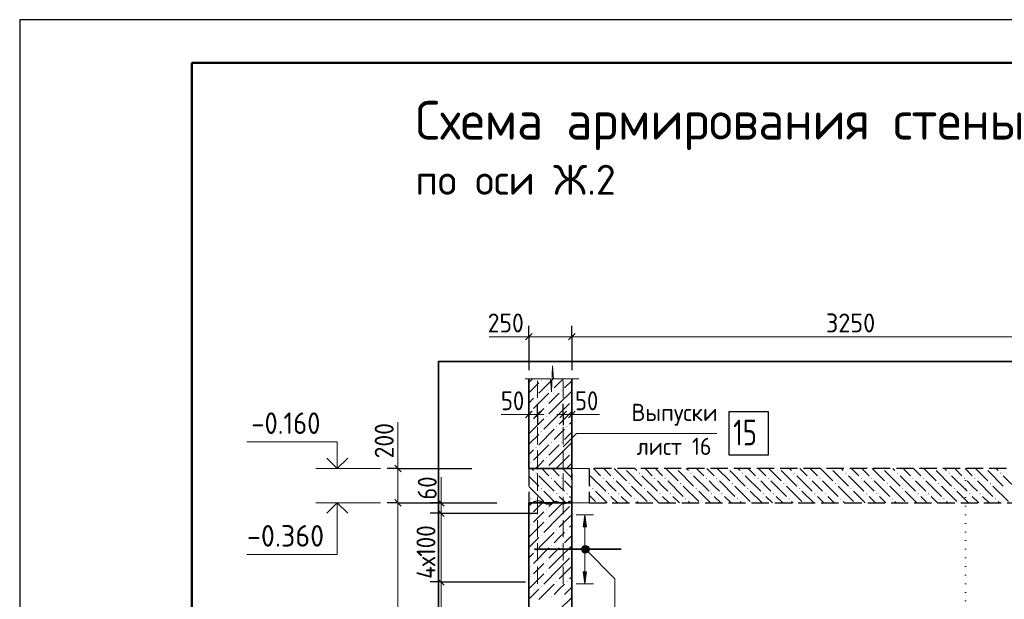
# Model space of a CAD drawing. Header units: millimetres. Extents: x 0 to 30446, y 0 to 14850.
# Tile 10 of 26: x 0 to 5722, y 11480 to 14850. Entities that reach past the tile are written whole.
import ezdxf

# ---------------------------------------------------------------- set-up
doc = ezdxf.new("R2010")
doc.units = ezdxf.units.MM
for name, pattern in [('______2', [135, 100, -35]), ('______5', [550, 400, -50, 50, -50]), ('______9', [50, 0, -50])]:
    doc.linetypes.add(name, pattern=pattern)
for name, color, linetype, lineweight in [('Standard', 7, 'Continuous', 25), ('Выпуски арматуры Г-обр.', 7, 'Continuous', 25), ('Высотные отметки', 7, 'Continuous', 25), ('ЖБ Пилон', 180, 'Continuous', 25), ('Заголовок чертежа', 7, 'Continuous', 25), ('Позиционная метка линия выноска', 7, 'Continuous', 13), ('Позиционная метка номер позиции', 7, 'Continuous', 13), ('Примечания', 7, 'Continuous', 13), ('Размерная линия_ общее', 7, 'Continuous', 13), ('Сечения символ', 7, 'Continuous', 25), ('Стена обрамление П-обр.', 7, 'Continuous', 25)]:
    doc.layers.add(name, color=color, linetype=linetype, lineweight=lineweight)
doc.layers.add('ЖБ Перекрытие верхний уровень', color=7, linetype='Continuous', lineweight=25, true_color=0xe0e0ff)
doc.layers.add('ЖБ Стена верхний уровень', color=7, linetype='Continuous', lineweight=25, true_color=0x006e00)
doc.layers.add('Оси', color=7, linetype='______5', true_color=0x656565)
doc.layers.add('Размерная выноска', color=7, linetype='Continuous')
doc.styles.add('ISOCPEUR', font='txt')

msp = doc.modelspace()

# ---------------------------------------------------------------- hatches: boundary and pattern name
at = {"layer": 'ЖБ Перекрытие верхний уровень', "linetype": 'Continuous', "lineweight": 18, "transparency": 33554687}
for points in [[(2997.6, 12213.5), (3000.8, 12216.7), (3004.1, 12213.5), (3000.8, 12210.2)], [(3511.1, 12240.5), (3510.8, 12240.2), (3510.6, 12240.5)], [(3597.6, 12213.5), (3600.8, 12216.7), (3604.1, 12213.5), (3600.8, 12210.2)], [(3811.1, 12240.5), (3810.8, 12240.2), (3810.6, 12240.5)], [(3897.6, 12213.5), (3900.8, 12216.7), (3904.1, 12213.5), (3900.8, 12210.2)], [(4111.1, 12240.5), (4110.8, 12240.2), (4110.6, 12240.5)], [(4197.6, 12213.5), (4200.8, 12216.7), (4204.1, 12213.5), (4200.8, 12210.2)], [(4411.1, 12240.5), (4410.8, 12240.2), (4410.6, 12240.5)], [(4497.6, 12213.5), (4500.8, 12216.7), (4504.1, 12213.5), (4500.8, 12210.2)], [(4711.1, 12240.5), (4710.8, 12240.2), (4710.6, 12240.5)], [(4797.6, 12213.5), (4800.8, 12216.7), (4804.1, 12213.5), (4800.8, 12210.2)], [(5011.1, 12240.5), (5010.8, 12240.2), (5010.6, 12240.5)], [(5097.6, 12213.5), (5100.8, 12216.7), (5104.1, 12213.5), (5100.8, 12210.2)], [(5311.1, 12240.5), (5310.8, 12240.2), (5310.6, 12240.5)], [(5397.6, 12213.5), (5400.8, 12216.7), (5404.1, 12213.5), (5400.8, 12210.2)], [(5611.1, 12240.5), (5610.8, 12240.2), (5610.6, 12240.5)], [(5697.6, 12213.5), (5700.8, 12216.7), (5704.1, 12213.5), (5700.8, 12210.2)], [(3087.6, 12183.5), (3090.8, 12186.7), (3094.1, 12183.5), (3090.8, 12180.2)], [(3147.6, 12183.5), (3150.8, 12186.7), (3154.1, 12183.5), (3150.8, 12180.2)], [(3387.6, 12183.5), (3390.8, 12186.7), (3394.1, 12183.5), (3390.8, 12180.2)], [(3447.6, 12183.5), (3450.8, 12186.7), (3454.1, 12183.5), (3450.8, 12180.2)], [(3537.6, 12153.5), (3540.8, 12156.7), (3544.1, 12153.5), (3540.8, 12150.2)], [(3687.6, 12183.5), (3690.8, 12186.7), (3694.1, 12183.5), (3690.8, 12180.2)], [(3747.6, 12183.5), (3750.8, 12186.7), (3754.1, 12183.5), (3750.8, 12180.2)], [(3837.6, 12153.5), (3840.8, 12156.7), (3844.1, 12153.5), (3840.8, 12150.2)], [(3987.6, 12183.5), (3990.8, 12186.7), (3994.1, 12183.5), (3990.8, 12180.2)], [(4047.6, 12183.5), (4050.8, 12186.7), (4054.1, 12183.5), (4050.8, 12180.2)], [(4137.6, 12153.5), (4140.8, 12156.7), (4144.1, 12153.5), (4140.8, 12150.2)], [(4287.6, 12183.5), (4290.8, 12186.7), (4294.1, 12183.5), (4290.8, 12180.2)], [(4347.6, 12183.5), (4350.8, 12186.7), (4354.1, 12183.5), (4350.8, 12180.2)], [(4437.6, 12153.5), (4440.8, 12156.7), (4444.1, 12153.5), (4440.8, 12150.2)], [(4587.6, 12183.5), (4590.8, 12186.7), (4594.1, 12183.5), (4590.8, 12180.2)], [(4647.6, 12183.5), (4650.8, 12186.7), (4654.1, 12183.5), (4650.8, 12180.2)], [(4737.6, 12153.5), (4740.8, 12156.7), (4744.1, 12153.5), (4740.8, 12150.2)], [(4887.6, 12183.5), (4890.8, 12186.7), (4894.1, 12183.5), (4890.8, 12180.2)], [(4947.6, 12183.5), (4950.8, 12186.7), (4954.1, 12183.5), (4950.8, 12180.2)], [(5037.6, 12153.5), (5040.8, 12156.7), (5044.1, 12153.5), (5040.8, 12150.2)], [(5187.6, 12183.5), (5190.8, 12186.7), (5194.1, 12183.5), (5190.8, 12180.2)], [(5247.6, 12183.5), (5250.8, 12186.7), (5254.1, 12183.5), (5250.8, 12180.2)], [(5337.6, 12153.5), (5340.8, 12156.7), (5344.1, 12153.5), (5340.8, 12150.2)], [(5487.6, 12183.5), (5490.8, 12186.7), (5494.1, 12183.5), (5490.8, 12180.2)], [(5547.6, 12183.5), (5550.8, 12186.7), (5554.1, 12183.5), (5550.8, 12180.2)], [(5637.6, 12153.5), (5640.8, 12156.7), (5644.1, 12153.5), (5640.8, 12150.2)], [(3027.6, 12123.5), (3030.8, 12126.7), (3034.1, 12123.5), (3030.8, 12120.2)], [(3117.6, 12093.5), (3120.8, 12096.7), (3124.1, 12093.5), (3120.8, 12090.2)], [(3177.6, 12093.5), (3180.8, 12096.7), (3184.1, 12093.5), (3180.8, 12090.2)], [(3327.6, 12123.5), (3330.8, 12126.7), (3334.1, 12123.5), (3330.8, 12120.2)], [(3417.6, 12093.5), (3420.8, 12096.7), (3424.1, 12093.5), (3420.8, 12090.2)], [(3477.6, 12093.5), (3480.8, 12096.7), (3484.1, 12093.5), (3480.8, 12090.2)], [(3627.6, 12123.5), (3630.8, 12126.7), (3634.1, 12123.5), (3630.8, 12120.2)], [(3717.6, 12093.5), (3720.8, 12096.7), (3724.1, 12093.5), (3720.8, 12090.2)], [(3777.6, 12093.5), (3780.8, 12096.7), (3784.1, 12093.5), (3780.8, 12090.2)], [(3927.6, 12123.5), (3930.8, 12126.7), (3934.1, 12123.5), (3930.8, 12120.2)], [(4017.6, 12093.5), (4020.8, 12096.7), (4024.1, 12093.5), (4020.8, 12090.2)], [(4077.6, 12093.5), (4080.8, 12096.7), (4084.1, 12093.5), (4080.8, 12090.2)], [(4227.6, 12123.5), (4230.8, 12126.7), (4234.1, 12123.5), (4230.8, 12120.2)], [(4317.6, 12093.5), (4320.8, 12096.7), (4324.1, 12093.5), (4320.8, 12090.2)], [(4377.6, 12093.5), (4380.8, 12096.7), (4384.1, 12093.5), (4380.8, 12090.2)], [(4527.6, 12123.5), (4530.8, 12126.7), (4534.1, 12123.5), (4530.8, 12120.2)], [(4617.6, 12093.5), (4620.8, 12096.7), (4624.1, 12093.5), (4620.8, 12090.2)], [(4677.6, 12093.5), (4680.8, 12096.7), (4684.1, 12093.5), (4680.8, 12090.2)], [(4827.6, 12123.5), (4830.8, 12126.7), (4834.1, 12123.5), (4830.8, 12120.2)], [(4917.6, 12093.5), (4920.8, 12096.7), (4924.1, 12093.5), (4920.8, 12090.2)], [(4977.6, 12093.5), (4980.8, 12096.7), (4984.1, 12093.5), (4980.8, 12090.2)], [(5127.6, 12123.5), (5130.8, 12126.7), (5134.1, 12123.5), (5130.8, 12120.2)], [(5217.6, 12093.5), (5220.8, 12096.7), (5224.1, 12093.5), (5220.8, 12090.2)], [(5277.6, 12093.5), (5280.8, 12096.7), (5284.1, 12093.5), (5280.8, 12090.2)], [(5427.6, 12123.5), (5430.8, 12126.7), (5434.1, 12123.5), (5430.8, 12120.2)], [(5517.6, 12093.5), (5520.8, 12096.7), (5524.1, 12093.5), (5520.8, 12090.2)], [(5577.6, 12093.5), (5580.8, 12096.7), (5584.1, 12093.5), (5580.8, 12090.2)], [(2967.6, 12063.5), (2970.8, 12066.7), (2974.1, 12063.5), (2970.8, 12060.2)], [(3567.6, 12063.5), (3570.8, 12066.7), (3574.1, 12063.5), (3570.8, 12060.2)], [(3867.6, 12063.5), (3870.8, 12066.7), (3874.1, 12063.5), (3870.8, 12060.2)], [(4167.6, 12063.5), (4170.8, 12066.7), (4174.1, 12063.5), (4170.8, 12060.2)], [(4467.6, 12063.5), (4470.8, 12066.7), (4474.1, 12063.5), (4470.8, 12060.2)], [(4767.6, 12063.5), (4770.8, 12066.7), (4774.1, 12063.5), (4770.8, 12060.2)], [(5067.6, 12063.5), (5070.8, 12066.7), (5074.1, 12063.5), (5070.8, 12060.2)], [(5367.6, 12063.5), (5370.8, 12066.7), (5374.1, 12063.5), (5370.8, 12060.2)], [(5667.6, 12063.5), (5670.8, 12066.7), (5674.1, 12063.5), (5670.8, 12060.2)]]:
    msp.add_hatch(color=7, dxfattribs=at).paths.add_polyline_path(points, flags=16)
at = {"layer": 'ЖБ Пилон', "linetype": 'Continuous', "lineweight": 18, "transparency": 33554687}
for points in [[(3028.3, 12753.5), (3030.8, 12756), (3033.3, 12753.5), (3030.8, 12751)], [(2998.3, 12663.5), (3000.8, 12666), (3003.3, 12663.5), (3000.8, 12661)], [(3088.3, 12693.5), (3090.8, 12696), (3093.3, 12693.5), (3090.8, 12691)], [(3148.3, 12693.5), (3150.8, 12696), (3153.3, 12693.5), (3150.8, 12691)], [(3058.3, 12603.5), (3060.8, 12606), (3063.3, 12603.5), (3060.8, 12601)], [(2968.3, 12573.5), (2970.8, 12576), (2973.3, 12573.5), (2970.8, 12571)], [(3058.3, 12543.5), (3060.8, 12546), (3063.3, 12543.5), (3060.8, 12541)], [(2968.3, 12513.5), (2970.8, 12516), (2973.3, 12513.5), (2970.8, 12511)], [(3118.3, 12483.5), (3120.8, 12486), (3123.3, 12483.5), (3120.8, 12481)], [(3178.3, 12483.5), (3180.8, 12486), (3183.3, 12483.5), (3180.8, 12481)], [(3028.3, 12453.5), (3030.8, 12456), (3033.3, 12453.5), (3030.8, 12451)], [(2998.3, 12363.5), (3000.8, 12366), (3003.3, 12363.5), (3000.8, 12361)], [(3088.3, 12393.5), (3090.8, 12396), (3093.3, 12393.5), (3090.8, 12391)], [(3148.3, 12393.5), (3150.8, 12396), (3153.3, 12393.5), (3150.8, 12391)], [(3058.3, 12303.5), (3060.8, 12306), (3063.3, 12303.5), (3060.8, 12301)], [(2968.3, 12273.5), (2970.8, 12276), (2973.3, 12273.5), (2970.8, 12271)], [(3058.3, 12243.5), (3060.8, 12246), (3063.3, 12243.5), (3060.8, 12241)]]:
    msp.add_hatch(color=7, dxfattribs=at).paths.add_polyline_path(points, flags=16)
at = {"layer": 'ЖБ Стена верхний уровень', "linetype": 'Continuous', "lineweight": 18, "transparency": 33554687}
for points in [[(2968.3, 11973.5), (2970.8, 11976), (2973.3, 11973.5), (2970.8, 11971)], [(3058.3, 12003.5), (3060.8, 12006), (3063.3, 12003.5), (3060.8, 12001)], [(2968.3, 11913.5), (2970.8, 11916), (2973.3, 11913.5), (2970.8, 11911)], [(3058.3, 11943.5), (3060.8, 11946), (3063.3, 11943.5), (3060.8, 11941)], [(3028.3, 11853.5), (3030.8, 11856), (3033.3, 11853.5), (3030.8, 11851)], [(3118.3, 11883.5), (3120.8, 11886), (3123.3, 11883.5), (3120.8, 11881)], [(3178.3, 11883.5), (3180.8, 11886), (3183.3, 11883.5), (3180.8, 11881)], [(3088.3, 11793.5), (3090.8, 11796), (3093.3, 11793.5), (3090.8, 11791)], [(3148.3, 11793.5), (3150.8, 11796), (3153.3, 11793.5), (3150.8, 11791)], [(2998.3, 11763.5), (3000.8, 11766), (3003.3, 11763.5), (3000.8, 11761)], [(2968.3, 11673.5), (2970.8, 11676), (2973.3, 11673.5), (2970.8, 11671)], [(3058.3, 11703.5), (3060.8, 11706), (3063.3, 11703.5), (3060.8, 11701)], [(2968.3, 11613.5), (2970.8, 11616), (2973.3, 11613.5), (2970.8, 11611)], [(3058.3, 11643.5), (3060.8, 11646), (3063.3, 11643.5), (3060.8, 11641)], [(3118.3, 11583.5), (3120.8, 11586), (3123.3, 11583.5), (3120.8, 11581)], [(3178.3, 11583.5), (3180.8, 11586), (3183.3, 11583.5), (3180.8, 11581)], [(3028.3, 11553.5), (3030.8, 11556), (3033.3, 11553.5), (3030.8, 11551)], [(3088.3, 11493.5), (3090.8, 11496), (3093.3, 11493.5), (3090.8, 11491)], [(3148.3, 11493.5), (3150.8, 11496), (3153.3, 11493.5), (3150.8, 11491)]]:
    msp.add_hatch(color=7, dxfattribs=at).paths.add_polyline_path(points, flags=16)
at = {"layer": 'Позиционная метка линия выноска', "linetype": 'Continuous', "lineweight": 13, "transparency": 33554687}
for points in [[(3271.8, 11754.6), (3293.4, 11792.1), (3266, 11764.7)], [(3266, 11764.7), (3293.4, 11792.1), (3282, 11792.1)], [(3266, 11764.7), (3282, 11792.1), (3266, 11776.2)], [(3266, 11776.2), (3282, 11792.1), (3271.8, 11786.4)], [(3271.8, 11754.6), (3303.6, 11786.4), (3293.4, 11792.1)], [(3282, 11748.8), (3303.6, 11786.4), (3271.8, 11754.6)], [(3282, 11748.8), (3309.3, 11776.2), (3303.6, 11786.4)], [(3293.4, 11748.8), (3309.3, 11776.2), (3282, 11748.8)], [(3293.4, 11748.8), (3309.3, 11764.7), (3309.3, 11776.2)], [(3309.3, 11764.7), (3293.4, 11748.8), (3303.6, 11754.6)]]:
    msp.add_hatch(color=7, dxfattribs=at).paths.add_polyline_path(points)
at = {"layer": 'Стена обрамление П-обр.', "linetype": 'Continuous', "lineweight": 13, "transparency": 33554687}
msp.add_hatch(color=7, dxfattribs=at).paths.add_polyline_path([(3294.5, 11900.5), (3284.5, 11970.5), (3274.5, 11900.5)])
msp.add_hatch(color=7, dxfattribs=at).paths.add_polyline_path([(3294.5, 11640.5), (3284.5, 11570.5), (3274.5, 11640.5)], flags=16)

# ---------------------------------------------------------------- linework, layer by layer
at = {"layer": 'Standard', "color": 7, "linetype": 'Continuous', "lineweight": 25, "transparency": 33554687}
for p, q in [((1000, 14600), (1000, 529.1)), ((2939.6, 12987.9), (2977.1, 13025.4)), ((3189.6, 12987.9), (3227.1, 13025.4)), ((2977.1, 12573), (2939.6, 12535.5)), ((3027.1, 12573), (2989.6, 12535.5)), ((3139.6, 12535.5), (3177.1, 12573)), ((3189.6, 12535.5), (3227.1, 12573)), ((2429.6, 12059.2), (2467.1, 12021.7)), ((2429.6, 11999.2), (2467.1, 11961.7)), ((2429.6, 11599.2), (2467.1, 11561.7))]:
    msp.add_line(p, q, dxfattribs=at)
at = {"layer": 'Standard', "color": 7, "linetype": 'Continuous', "lineweight": -3, "transparency": 33554687}
for p, q in [((2958.4, 13006.6), (2958.4, 13069.1)), ((3208.4, 13006.6), (3208.4, 13069.1)), ((2958.4, 13006.6), (2958.4, 12944.1)), ((2958.4, 13006.6), (2958.4, 12812)), ((3208.4, 13006.6), (3208.4, 12944.1)), ((3208.4, 13006.6), (3208.4, 12812)), ((2958.4, 12554.2), (2958.4, 12616.7)), ((3008.4, 12554.2), (3008.4, 12616.7)), ((3158.4, 12554.2), (3158.4, 12616.7)), ((3208.4, 12554.2), (3208.4, 12616.7)), ((2958.4, 12554.2), (2958.4, 12491.7)), ((3008.4, 12554.2), (3008.4, 12491.7)), ((3158.4, 12554.2), (3158.4, 12491.7)), ((3208.4, 12554.2), (3208.4, 12491.7)), ((2448.4, 12040.5), (2385.9, 12040.5)), ((2448.4, 12040.5), (2510.9, 12040.5)), ((2448.4, 12040.5), (2772.8, 12040.5)), ((2448.4, 11980.5), (2385.9, 11980.5)), ((2448.4, 11980.5), (2510.9, 11980.5)), ((2448.4, 11980.5), (3008.8, 11980.5)), ((2448.4, 11580.5), (2385.9, 11580.5)), ((2448.4, 11580.5), (2510.9, 11580.5)), ((2448.4, 11580.5), (2938.4, 11580.5))]:
    msp.add_line(p, q, dxfattribs=at)
at = {"layer": 'Standard', "color": 7, "linetype": 'Continuous', "lineweight": 13, "transparency": 33554687}
for p, q in [((2958.4, 13006.6), (2920.9, 13006.6)), ((2958.4, 13006.6), (3208.4, 13006.6)), ((3208.4, 13006.6), (6458.4, 13006.6)), ((3090.2, 12687), (3096.4, 12837)), ((3096.4, 12837), (3102.6, 12762)), ((2938.3, 12762), (3084, 12762)), ((3084, 12762), (3090.2, 12687)), ((3102.6, 12762), (3248.3, 12762)), ((3248.3, 12762), (3248.3, 12762)), ((2958.4, 12554.2), (2920.9, 12554.2)), ((3008.4, 12554.2), (2958.4, 12554.2)), ((3008.4, 12554.2), (3045.9, 12554.2)), ((3158.4, 12554.2), (3120.9, 12554.2)), ((3158.4, 12554.2), (3208.4, 12554.2)), ((3208.4, 12554.2), (3245.9, 12554.2)), ((2448.4, 12040.5), (2448.4, 12078)), ((2448.4, 11980.5), (2448.4, 11580.5)), ((2448.4, 11580.5), (2448.4, 9380.5))]:
    msp.add_line(p, q, dxfattribs=at)
at = {"layer": 'Standard', "color": 7, "linetype": 'Continuous', "lineweight": 25, "transparency": 33554687}
msp.add_lwpolyline([(0, 0), (21000, 0), (21000, 14850), (0, 14850), (0, 0)], close=True, dxfattribs=at)
at = {"layer": 'Standard', "color": 7, "linetype": 'Continuous', "lineweight": 50, "transparency": 33554687}
msp.add_lwpolyline([(1000, 14600), (20750, 14600), (20750, 250), (1000, 250), (1000, 14600)], close=True, dxfattribs=at)
at = {"layer": 'Standard', "color": 254, "linetype": 'Continuous', "lineweight": 35, "true_color": 0xc4c4ff, "transparency": 33554687}
msp.add_lwpolyline([(9514.3, 12862), (2433.2, 12862), (2433.2, 8553.6)], dxfattribs=at)
at = {"layer": 'Standard', "color": 7, "linetype": 'Continuous', "lineweight": 13, "transparency": 33554687}
msp.add_lwpolyline([(2448.4, 12040.5), (2448.4, 12011.7), (2448.4, 12011.7), (2448.4, 11980.5)], dxfattribs=at)
at = {"layer": 'Выпуски арматуры Г-обр.', "color": 7, "linetype": 'Continuous', "lineweight": 25, "transparency": 33554687}
msp.add_lwpolyline([(4121, 12319.4), (4351, 12319.4), (4351, 12569.4), (4121, 12569.4), (4121, 12319.4)], dxfattribs=at)
at = {"layer": 'Высотные отметки', "color": 7, "linetype": 'Continuous', "lineweight": 35, "transparency": 33554687}
for p, q in [((1845.8, 12240.5), (1785.2, 12301.1)), ((1845.8, 12240.5), (1785.2, 12301.1)), ((1845.8, 12240.5), (1906.4, 12301.1)), ((1845.8, 12240.5), (1906.4, 12301.1)), ((1845.8, 12040.5), (1785.2, 11979.9)), ((1845.8, 12040.5), (1785.2, 11979.9)), ((1845.8, 12040.5), (1906.4, 11979.9)), ((1845.8, 12040.5), (1906.4, 11979.9))]:
    msp.add_line(p, q, dxfattribs=at)
at = {"layer": 'Высотные отметки', "color": 7, "linetype": 'Continuous', "lineweight": 13, "transparency": 33554687}
for p, q in [((2095.8, 12240.5), (1720.8, 12240.5)), ((2095.8, 12240.5), (1720.8, 12240.5)), ((2095.8, 12040.5), (1720.8, 12040.5)), ((2095.8, 12040.5), (1720.8, 12040.5))]:
    msp.add_line(p, q, dxfattribs=at)
for points in [[(1845.8, 12240.5), (1845.8, 12395.5), (1320.8, 12395.5)], [(1845.8, 12240.5), (1845.8, 12395.5), (1320.8, 12395.5)], [(1845.8, 12040.5), (1845.8, 11740.5), (1320.8, 11740.5)], [(1845.8, 12040.5), (1845.8, 11740.5), (1320.8, 11740.5)]]:
    msp.add_lwpolyline(points, dxfattribs=at)
at = {"layer": 'ЖБ Перекрытие верхний уровень', "color": 7, "linetype": '______2', "lineweight": 25, "transparency": 33554687}
for p, q in [((2958.4, 12240.5), (2958.4, 12040.5)), ((3208.4, 12240.5), (2958.4, 12240.5)), ((3208.4, 12040.5), (3208.4, 12240.5)), ((3308.4, 12240.5), (3308.4, 12040.5)), ((9514.3, 12240.5), (3308.4, 12240.5)), ((2958.4, 12040.5), (3208.4, 12040.5)), ((3308.4, 12040.5), (9514.3, 12040.5))]:
    msp.add_line(p, q, dxfattribs=at)
at = {"layer": 'ЖБ Перекрытие верхний уровень', "color": 9, "linetype": 'Continuous', "lineweight": 18, "true_color": 0xc7c7c7, "transparency": 33554687}
for p, q in [((2958.4, 12196), (3015.9, 12138.5)), ((2985.8, 12228.5), (2973.9, 12240.5)), ((3015.9, 12198.5), (3105.9, 12108.5)), ((3033.9, 12240.5), (3075.8, 12198.5)), ((3093.9, 12240.5), (3135.8, 12198.5)), ((3153.9, 12240.5), (3208.4, 12186)), ((3315.8, 12198.5), (3405.9, 12108.5)), ((3333.9, 12240.5), (3375.8, 12198.5)), ((3393.9, 12240.5), (3435.8, 12198.5)), ((3453.9, 12240.5), (3525.8, 12168.5)), ((3525.8, 12228.5), (3615.8, 12138.5)), ((3585.8, 12228.5), (3573.9, 12240.5)), ((3615.8, 12198.5), (3705.9, 12108.5)), ((3633.9, 12240.5), (3675.8, 12198.5)), ((3693.9, 12240.5), (3735.8, 12198.5)), ((3753.9, 12240.5), (3825.8, 12168.5)), ((3825.8, 12228.5), (3915.8, 12138.5)), ((3885.8, 12228.5), (3873.9, 12240.5)), ((3915.8, 12198.5), (4005.9, 12108.5)), ((3933.9, 12240.5), (3975.8, 12198.5)), ((3993.9, 12240.5), (4035.8, 12198.5)), ((4053.9, 12240.5), (4125.8, 12168.5)), ((4125.8, 12228.5), (4215.8, 12138.5)), ((4185.8, 12228.5), (4173.9, 12240.5)), ((4215.8, 12198.5), (4305.9, 12108.5)), ((4233.9, 12240.5), (4275.8, 12198.5)), ((4293.9, 12240.5), (4335.8, 12198.5)), ((4353.9, 12240.5), (4425.8, 12168.5)), ((4425.8, 12228.5), (4515.8, 12138.5)), ((4485.8, 12228.5), (4473.9, 12240.5)), ((4515.8, 12198.5), (4605.9, 12108.5)), ((4533.9, 12240.5), (4575.8, 12198.5)), ((4593.9, 12240.5), (4635.8, 12198.5)), ((4653.9, 12240.5), (4725.8, 12168.5)), ((4725.8, 12228.5), (4815.8, 12138.5)), ((4785.8, 12228.5), (4773.9, 12240.5)), ((4815.8, 12198.5), (4905.9, 12108.5)), ((4833.9, 12240.5), (4875.8, 12198.5)), ((4893.9, 12240.5), (4935.8, 12198.5)), ((4953.9, 12240.5), (5025.8, 12168.5)), ((5025.8, 12228.5), (5115.8, 12138.5)), ((5085.8, 12228.5), (5073.9, 12240.5)), ((5115.8, 12198.5), (5205.9, 12108.5)), ((5133.9, 12240.5), (5175.8, 12198.5)), ((5193.9, 12240.5), (5235.8, 12198.5)), ((5253.9, 12240.5), (5325.8, 12168.5)), ((5325.8, 12228.5), (5415.8, 12138.5)), ((5385.8, 12228.5), (5373.9, 12240.5)), ((5415.8, 12198.5), (5505.9, 12108.5)), ((5433.9, 12240.5), (5475.8, 12198.5)), ((5493.9, 12240.5), (5535.8, 12198.5)), ((5553.9, 12240.5), (5625.8, 12168.5)), ((5625.8, 12228.5), (5715.8, 12138.5)), ((5685.8, 12228.5), (5673.9, 12240.5)), ((5715.8, 12198.5), (5805.9, 12108.5)), ((2958.4, 12136), (3045.8, 12048.5)), ((3135.8, 12138.5), (3105.9, 12168.5)), ((3165.9, 12108.5), (3135.8, 12138.5)), ((3165.9, 12168.5), (3208.4, 12126)), ((3308.4, 12146), (3315.8, 12138.5)), ((3435.8, 12138.5), (3405.9, 12168.5)), ((3465.8, 12108.5), (3435.8, 12138.5)), ((3465.8, 12168.5), (3555.9, 12078.5)), ((3555.9, 12138.5), (3645.8, 12048.5)), ((3735.8, 12138.5), (3705.9, 12168.5)), ((3765.8, 12108.5), (3735.8, 12138.5)), ((3765.8, 12168.5), (3855.9, 12078.5)), ((3855.9, 12138.5), (3945.8, 12048.5)), ((4035.8, 12138.5), (4005.9, 12168.5)), ((4065.8, 12108.5), (4035.8, 12138.5)), ((4065.8, 12168.5), (4155.9, 12078.5)), ((4155.9, 12138.5), (4245.8, 12048.5)), ((4335.8, 12138.5), (4305.9, 12168.5)), ((4365.8, 12108.5), (4335.8, 12138.5)), ((4365.8, 12168.5), (4455.9, 12078.5)), ((4455.9, 12138.5), (4545.8, 12048.5)), ((4635.8, 12138.5), (4605.9, 12168.5)), ((4665.8, 12108.5), (4635.8, 12138.5)), ((4665.8, 12168.5), (4755.9, 12078.5)), ((4755.9, 12138.5), (4845.8, 12048.5)), ((4935.8, 12138.5), (4905.9, 12168.5)), ((4965.8, 12108.5), (4935.8, 12138.5)), ((4965.8, 12168.5), (5055.9, 12078.5)), ((5055.9, 12138.5), (5145.8, 12048.5)), ((5235.8, 12138.5), (5205.9, 12168.5)), ((5265.8, 12108.5), (5235.8, 12138.5)), ((5265.8, 12168.5), (5355.9, 12078.5)), ((5355.9, 12138.5), (5445.8, 12048.5)), ((5535.8, 12138.5), (5505.9, 12168.5)), ((5565.8, 12108.5), (5535.8, 12138.5)), ((5565.8, 12168.5), (5655.9, 12078.5)), ((5655.9, 12138.5), (5745.8, 12048.5)), ((3113.9, 12040.5), (3045.8, 12108.5)), ((3135.8, 12078.5), (3173.9, 12040.5)), ((3195.8, 12078.5), (3208.4, 12066)), ((3308.4, 12086), (3345.8, 12048.5)), ((3413.9, 12040.5), (3345.8, 12108.5)), ((3435.8, 12078.5), (3473.9, 12040.5)), ((3495.8, 12078.5), (3533.9, 12040.5)), ((3713.9, 12040.5), (3645.8, 12108.5)), ((3735.8, 12078.5), (3773.9, 12040.5)), ((3795.8, 12078.5), (3833.9, 12040.5)), ((4013.9, 12040.5), (3945.8, 12108.5)), ((4035.8, 12078.5), (4073.9, 12040.5)), ((4095.8, 12078.5), (4133.9, 12040.5)), ((4313.9, 12040.5), (4245.8, 12108.5)), ((4335.8, 12078.5), (4373.9, 12040.5)), ((4395.8, 12078.5), (4433.9, 12040.5)), ((4613.9, 12040.5), (4545.8, 12108.5)), ((4635.8, 12078.5), (4673.9, 12040.5)), ((4695.8, 12078.5), (4733.9, 12040.5)), ((4913.9, 12040.5), (4845.8, 12108.5)), ((4935.8, 12078.5), (4973.9, 12040.5)), ((4995.8, 12078.5), (5033.9, 12040.5)), ((5213.9, 12040.5), (5145.8, 12108.5)), ((5235.8, 12078.5), (5273.9, 12040.5)), ((5295.8, 12078.5), (5333.9, 12040.5)), ((5513.9, 12040.5), (5445.8, 12108.5)), ((5535.8, 12078.5), (5573.9, 12040.5)), ((5595.8, 12078.5), (5633.9, 12040.5)), ((2993.9, 12040.5), (2985.8, 12048.5)), ((3593.9, 12040.5), (3585.8, 12048.5)), ((3893.9, 12040.5), (3885.8, 12048.5)), ((4193.9, 12040.5), (4185.8, 12048.5)), ((4493.9, 12040.5), (4485.8, 12048.5)), ((4793.9, 12040.5), (4785.8, 12048.5)), ((5093.9, 12040.5), (5085.8, 12048.5)), ((5393.9, 12040.5), (5385.8, 12048.5)), ((5693.9, 12040.5), (5685.8, 12048.5))]:
    msp.add_line(p, q, dxfattribs=at)
at = {"layer": 'ЖБ Перекрытие верхний уровень', "color": 7, "linetype": '______2', "lineweight": 18, "transparency": 33554687}
for p, q in [((3308.4, 12240.5), (3208.4, 12240.5)), ((3208.4, 12040.5), (3308.4, 12040.5))]:
    msp.add_line(p, q, dxfattribs=at)
at = {"layer": 'ЖБ Пилон', "color": 251, "linetype": 'Continuous', "lineweight": 18, "true_color": 0x494949, "transparency": 33554687}
for p, q in [((2979.3, 12762), (2958.4, 12741)), ((3099.3, 12762), (3015.9, 12678.5)), ((3135.8, 12738.5), (3159.3, 12762)), ((3015.9, 12738.5), (2958.4, 12681)), ((3105.9, 12708.5), (3135.8, 12738.5)), ((3208.4, 12751), (3165.9, 12708.5)), ((2958.4, 12621), (2985.8, 12648.5)), ((3075.8, 12678.5), (2985.8, 12588.5)), ((3135.8, 12678.5), (3075.8, 12618.5)), ((3135.8, 12618.5), (3208.4, 12691)), ((3015.9, 12558.5), (3045.8, 12588.5)), ((3135.8, 12618.5), (3075.8, 12558.5)), ((3195.8, 12618.5), (3135.8, 12558.5)), ((2985.8, 12528.5), (3015.9, 12558.5)), ((3135.8, 12558.5), (3045.8, 12468.5)), ((3195.8, 12558.5), (3135.8, 12498.5)), ((3195.8, 12558.5), (3208.4, 12571)), ((3045.8, 12528.5), (2958.4, 12441)), ((3208.4, 12511), (3195.8, 12498.5)), ((3015.9, 12438.5), (2958.4, 12381)), ((3105.9, 12468.5), (3015.9, 12378.5)), ((3105.9, 12408.5), (3135.8, 12438.5)), ((3135.8, 12438.5), (3165.9, 12468.5)), ((3208.4, 12451), (3165.9, 12408.5)), ((3075.8, 12378.5), (2985.8, 12288.5)), ((3135.8, 12378.5), (3075.8, 12318.5)), ((3135.8, 12318.5), (3208.4, 12391)), ((2958.4, 12321), (2985.8, 12348.5)), ((3135.8, 12318.5), (3075.8, 12258.5)), ((3195.8, 12318.5), (3135.8, 12258.5)), ((2997.8, 12240.5), (3015.9, 12258.5)), ((3015.9, 12258.5), (3045.8, 12288.5)), ((3135.8, 12258.5), (3117.8, 12240.5)), ((3195.8, 12258.5), (3177.8, 12240.5)), ((3195.8, 12258.5), (3208.4, 12271))]:
    msp.add_line(p, q, dxfattribs=at)
at = {"layer": 'ЖБ Пилон', "color": 7, "linetype": 'Continuous', "lineweight": 35, "transparency": 33554687}
for p, q in [((2958.4, 12762), (2958.4, 12240.5)), ((3208.4, 12240.5), (3208.4, 12762)), ((2958.4, 12240.5), (3208.4, 12240.5))]:
    msp.add_line(p, q, dxfattribs=at)
at = {"layer": 'ЖБ Стена верхний уровень', "color": 251, "linetype": 'Continuous', "lineweight": 18, "true_color": 0x494949, "transparency": 33554687}
for p, q in [((2958.4, 12021), (2977.8, 12040.5)), ((3037.8, 12040.5), (2985.8, 11988.5)), ((3097.8, 12040.5), (3075.8, 12018.5)), ((3135.8, 12018.5), (3075.8, 11958.5)), ((3135.8, 12018.5), (3157.8, 12040.5)), ((3195.8, 12018.5), (3135.8, 11958.5)), ((2985.8, 11928.5), (3015.9, 11958.5)), ((3015.9, 11958.5), (3045.8, 11988.5)), ((3135.8, 11958.5), (3045.8, 11868.5)), ((3195.8, 11958.5), (3135.8, 11898.5)), ((3195.8, 11958.5), (3208.4, 11971)), ((3045.8, 11928.5), (2958.4, 11841)), ((3208.4, 11911), (3195.8, 11898.5)), ((3105.9, 11868.5), (3015.9, 11778.5)), ((3135.8, 11838.5), (3165.9, 11868.5)), ((3208.4, 11851), (3165.9, 11808.5)), ((3015.9, 11838.5), (2958.4, 11781)), ((3105.9, 11808.5), (3135.8, 11838.5)), ((3135.8, 11718.5), (3208.4, 11791)), ((2958.4, 11721), (2985.8, 11748.5)), ((3075.8, 11778.5), (2985.8, 11688.5)), ((3135.8, 11778.5), (3075.8, 11718.5)), ((3015.9, 11658.5), (3045.8, 11688.5)), ((3135.8, 11718.5), (3075.8, 11658.5)), ((3195.8, 11718.5), (3135.8, 11658.5)), ((3045.8, 11628.5), (2958.4, 11541)), ((2985.8, 11628.5), (3015.9, 11658.5)), ((3135.8, 11658.5), (3045.8, 11568.5)), ((3195.8, 11658.5), (3135.8, 11598.5)), ((3195.8, 11658.5), (3208.4, 11671)), ((3105.9, 11568.5), (3015.9, 11478.5)), ((3135.8, 11538.5), (3165.9, 11568.5)), ((3208.4, 11611), (3195.8, 11598.5)), ((3015.9, 11538.5), (2958.4, 11481)), ((3105.9, 11508.5), (3135.8, 11538.5)), ((3208.4, 11551), (3165.9, 11508.5)), ((3135.8, 11418.5), (3208.4, 11491))]:
    msp.add_line(p, q, dxfattribs=at)
at = {"layer": 'ЖБ Стена верхний уровень', "color": 7, "linetype": 'Continuous', "lineweight": 35, "transparency": 33554687}
for p, q in [((2958.4, 12040.5), (2958.4, 9300.5)), ((3208.4, 12040.5), (2958.4, 12040.5)), ((3208.4, 9300.5), (3208.4, 12040.5))]:
    msp.add_line(p, q, dxfattribs=at)
at = {"layer": 'ЖБ Стена верхний уровень', "color": 7, "linetype": 'Continuous', "lineweight": 18, "transparency": 33554687}
msp.add_line((3308.4, 12040.5), (3208.4, 12040.5), dxfattribs=at)
at = {"layer": 'Оси', "color": 8, "linetype": '______5', "lineweight": -3, "transparency": 33554687}
msp.add_line((3208.4, 12762), (3208.4, 7959.7), dxfattribs=at)
at = {"layer": 'Позиционная метка линия выноска', "color": 7, "linetype": 'Continuous', "lineweight": 13, "transparency": 33554687}
for p, q in [((3271.8, 11786.4), (3271.8, 11786.4)), ((3271.8, 11754.6), (3271.8, 11754.6)), ((3303.6, 11786.4), (3303.6, 11786.4)), ((3303.6, 11754.6), (3303.6, 11754.6))]:
    msp.add_line(p, q, dxfattribs=at)
msp.add_lwpolyline([(3458.5, 10866), (3458.5, 11599.7), (3287.7, 11770.5)], dxfattribs=at)
msp.add_circle((3287.7, 11770.5), 22.5, dxfattribs=at)
at = {"layer": 'Позиционная метка номер позиции', "color": 7, "linetype": 'Continuous', "lineweight": 13, "transparency": 33554687}
msp.add_lwpolyline([(3158.4, 12366.1), (3236.2, 12443.9), (4050.3, 12443.9)], dxfattribs=at)
at = {"layer": 'Примечания', "color": 7, "linetype": '______2', "lineweight": 13, "transparency": 33554687}
for p, q in [((3008.4, 11570.5), (3008.4, 12770.5)), ((3158.4, 11570.5), (3158.4, 12770.5))]:
    msp.add_line(p, q, dxfattribs=at)
at = {"layer": 'Примечания', "color": 7, "linetype": 'Continuous', "lineweight": 25, "transparency": 33554687}
for points in [[(2958.4, 12037.8), (2965.8, 12037.8), (2973.8, 12038.6), (2981, 12040.6), (2986.8, 12043.9), (2991.8, 12047.8), (2997.6, 12051.1), (3005, 12053), (3012.8, 12054.2), (3020.6, 12052.9), (3027.8, 12050.8), (3034.8, 12048.4), (3040.8, 12045.2), (3046.4, 12041.7), (3052, 12038.3), (3058.8, 12035.6), (3066.4, 12034.1), (3074.4, 12034.4), (3082.2, 12035.9), (3088, 12039.1), (3093.2, 12042.9), (3098.8, 12046.3), (3105.6, 12048.9), (3113.6, 12049.4), (3121.4, 12048), (3128.4, 12045.7), (3135.2, 12043.2), (3142.2, 12040.7), (3149, 12038.3), (3156.8, 12037.1), (3158.4, 12037)], [(3158.4, 12037.8), (3165.8, 12037.8), (3173.8, 12038.6), (3181, 12040.6), (3186.8, 12043.9), (3191.8, 12047.8), (3197.6, 12051.1), (3205, 12053), (3208.4, 12053.5)]]:
    msp.add_lwpolyline(points, dxfattribs=at)
at = {"layer": 'Размерная выноска', "color": 7, "linetype": 'Continuous', "lineweight": 13, "transparency": 33554687}
for p, q in [((2958.4, 13006.6), (2728.4, 13006.6)), ((2958.4, 12554.2), (2798.4, 12554.2)), ((3208.4, 12554.2), (3368.4, 12554.2)), ((2198.2, 12240.5), (2198.2, 12510.5))]:
    msp.add_line(p, q, dxfattribs=at)
at = {"layer": 'Размерная выноска', "color": 251, "linetype": 'Continuous', "lineweight": 13, "true_color": 0x656565, "transparency": 33554687}
msp.add_line((2448.4, 12040.5), (2448.4, 12190.5), dxfattribs=at)
at = {"layer": 'Размерная линия_ общее', "color": 7, "linetype": 'Continuous', "lineweight": 25, "transparency": 33554687}
for p, q in [((2179.4, 12259.2), (2216.9, 12221.7)), ((2179.4, 12059.2), (2216.9, 12021.7))]:
    msp.add_line(p, q, dxfattribs=at)
at = {"layer": 'Размерная линия_ общее', "color": 7, "linetype": 'Continuous', "lineweight": 13, "transparency": 33554687}
for p, q in [((2198.2, 12240.5), (2198.2, 12278)), ((2198.2, 12240.5), (2198.2, 12040.5)), ((2198.2, 12040.5), (2198.2, 9300.5))]:
    msp.add_line(p, q, dxfattribs=at)
at = {"layer": 'Размерная линия_ общее', "color": 7, "linetype": 'Continuous', "lineweight": -3, "transparency": 33554687}
for p, q in [((2198.2, 12240.5), (2135.7, 12240.5)), ((2198.2, 12240.5), (2260.7, 12240.5)), ((2198.2, 12240.5), (2628.4, 12240.5)), ((2198.2, 12040.5), (2135.7, 12040.5)), ((2198.2, 12040.5), (2260.7, 12040.5)), ((2198.2, 12040.5), (2628.4, 12040.5))]:
    msp.add_line(p, q, dxfattribs=at)
at = {"layer": 'Сечения символ', "color": 7, "linetype": '______9', "lineweight": 13, "transparency": 33554687}
msp.add_line((5496.9, 12171.5), (5496.9, 8419.9), dxfattribs=at)
at = {"layer": 'Стена обрамление П-обр.', "color": 251, "linetype": 'Continuous', "lineweight": 13, "true_color": 0x494949, "transparency": 33554687}
for p, q in [((3284.5, 11970.5), (3234.5, 11970.5)), ((3284.5, 11970.5), (3274.5, 11900.5)), ((3294.5, 11900.5), (3284.5, 11970.5)), ((3284.5, 11970.5), (3334.5, 11970.5)), ((3284.5, 11970.5), (3284.5, 11970.5)), ((3274.5, 11900.5), (3294.5, 11900.5)), ((3284.5, 11640.5), (3284.5, 11900.5)), ((3284.5, 11570.5), (3274.5, 11640.5)), ((3274.5, 11640.5), (3294.5, 11640.5)), ((3294.5, 11640.5), (3284.5, 11570.5)), ((3284.5, 11570.5), (3234.5, 11570.5)), ((3284.5, 11570.5), (3334.5, 11570.5)), ((3284.5, 11570.5), (3284.5, 11570.5))]:
    msp.add_line(p, q, dxfattribs=at)
at = {"layer": 'Стена обрамление П-обр.', "color": 7, "linetype": 'Continuous', "lineweight": 35, "transparency": 33554687}
msp.add_line((2992.4, 11770.5), (3494.4, 11770.5), dxfattribs=at)

# ---------------------------------------------------------------- texts
at = {"layer": 'Standard', "color": 7, "linetype": 'Continuous', "lineweight": 25, "transparency": 33554687, "char_height": 110, "attachment_point": 7, "style": 'ISOCPEUR'}
for s, insert, width in [('\\W0.91;250', (2719.6, 13031.6), 280.994), ('\\W0.93;3250', (4684.9, 13031.6), 359.047), ('\\W0.87;50', (2796.6, 12579.2), 201.962), ('\\W0.87;50', (3227.1, 12579.2), 201.962)]:
    msp.add_mtext(s, dxfattribs=dict(at, insert=insert, width=width))
at = {"layer": 'Standard', "color": 7, "linetype": 'Continuous', "lineweight": 25, "transparency": 33554687, "char_height": 110, "attachment_point": 7, "rotation": 90, "style": 'ISOCPEUR'}
for s, insert, width in [('\\W0.87;60', (2423.4, 12059.2), 201.962), ('\\W0.89;4х100', (2415.9, 11599), 422.957)]:
    msp.add_mtext(s, dxfattribs=dict(at, insert=insert, width=width))
at = {"layer": 'Выпуски арматуры Г-обр.', "color": 7, "linetype": 'Continuous', "lineweight": 13, "transparency": 33554687, "insert": (4146, 12374.4), "char_height": 150, "width": 236.14, "attachment_point": 7, "style": 'ISOCPEUR'}
msp.add_mtext('\\W0.75;15', dxfattribs=at)
at = {"layer": 'Высотные отметки', "color": 7, "linetype": 'Continuous', "lineweight": 25, "transparency": 33554687, "char_height": 125, "attachment_point": 7, "style": 'ISOCPEUR'}
for s, insert, width in [('\\W0.90;-0.160', (1345.8, 12441.4), 505.883), ('\\W0.95;-0.360', (1320.8, 11786.3), 533.932)]:
    msp.add_mtext(s, dxfattribs=dict(at, insert=insert, width=width))
at = {"layer": 'Заголовок чертежа', "color": 7, "linetype": 'Continuous', "lineweight": 50, "transparency": 33554687, "attachment_point": 7, "style": 'ISOCPEUR'}
for s, insert, char_height, width in [('\\W0.99;Схема армирования стены', (2299.2, 14091.5), 225, 3844.05), ('\\W0.97;по оси Ж.2', (2299.2, 13831.6), 175, 1239.437)]:
    msp.add_mtext(s, dxfattribs=dict(at, insert=insert, char_height=char_height, width=width))
at = {"layer": 'Позиционная метка номер позиции', "color": 7, "linetype": 'Continuous', "lineweight": 18, "transparency": 33554687, "char_height": 100, "attachment_point": 7, "style": 'ISOCPEUR'}
for s, insert, width in [('\\W0.96;Выпуски', (3555.3, 12489.2), 547.776), ('\\W0.92;лист 16', (3585.3, 12319.2), 515.916)]:
    msp.add_mtext(s, dxfattribs=dict(at, insert=insert, width=width))
at = {"layer": 'Размерная линия_ общее', "color": 7, "linetype": 'Continuous', "lineweight": 25, "transparency": 33554687, "insert": (2173.2, 12299.2), "char_height": 110, "width": 280.99, "attachment_point": 7, "rotation": 90, "style": 'ISOCPEUR'}
msp.add_mtext('\\W0.91;200', dxfattribs=at)

doc.saveas('drawing.dxf')
